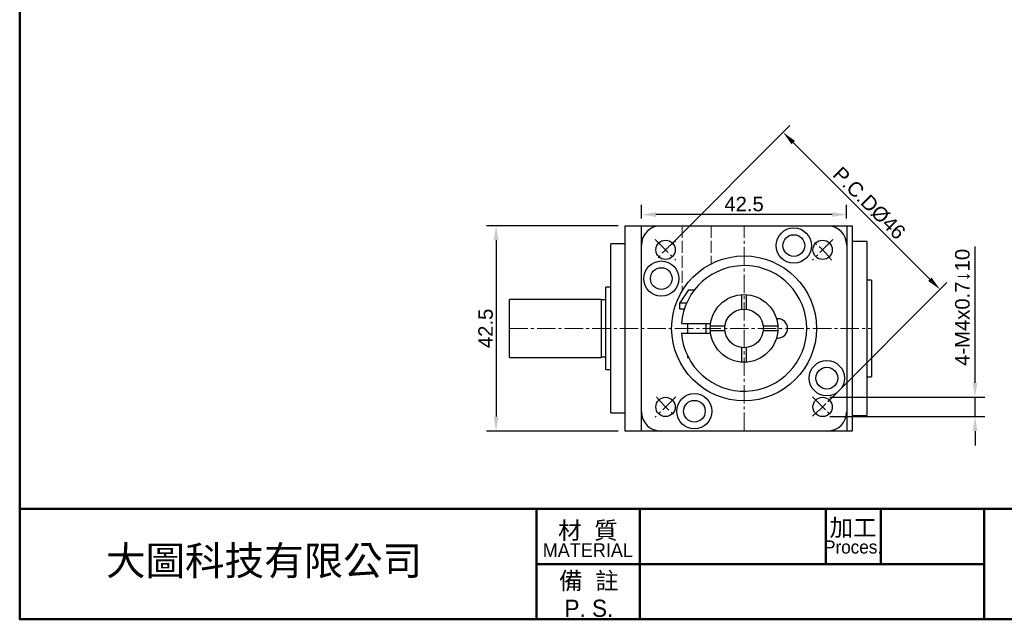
# Model space of a CAD drawing. Header units: millimetres. Extents: x 2723 to 3130, y 721 to 1006.
# Tile 1 of 8: x 2723 to 2927, y 721 to 845. Entities that reach past the tile are written whole.
import ezdxf

# ---------------------------------------------------------------- set-up
doc = ezdxf.new("R2010")
doc.units = ezdxf.units.MM
doc.linetypes.add('CENTER2', pattern=[28.575, 19.05, -3.175, 3.175, -3.175])
doc.linetypes.add('DASHED', pattern=[0.2068, 0.1655, -0.0413])
for name, color, linetype, lineweight in [('中心線', 6, 'CENTER2', 5), ('剖面線', 2, 'DASHED', 5), ('圖框', 7, 'Continuous', 50), ('標註', 4, 'Continuous', 13)]:
    doc.layers.add(name, color=color, linetype=linetype, lineweight=lineweight)
doc.layers.add('產品', color=7, linetype='Continuous')
doc.styles.get("Standard").update_dxf_attribs({"font": 'arial.ttf'})
doc.styles.add('預設-ISO', font='arial.ttf')
doc.dimstyles.new('yuetai', dxfattribs={"dimtxt": 3, "dimasz": 3, "dimexe": 2, "dimexo": 1.5, "dimtad": 1, "dimdsep": 46, "dimtxsty": 'Standard', "dimcen": 0, "dimadec": 0, "dimazin": 0, "dimtfac": 1, "dimtmove": 0, "dimatfit": 3, "dimfxl": 1, "dimarcsym": 0})

# ---------------------------------------------------------------- blocks, each defined once
blk = doc.blocks.new('標題欄框 下標註')
at = {"layer": '圖框'}
for p, q in [((2.28, 73.91), (2.28, 89.91)), ((77.28, 89.91), (77.28, 73.91)), ((92.28, 89.91), (92.28, 73.91)), ((119.28, 89.91), (119.28, 81.91)), ((127.28, 89.91), (127.28, 81.91)), ((142.28, 89.91), (142.28, 73.91)), ((77.28, 81.91), (142.28, 81.91))]:
    blk.add_line(p, q, dxfattribs=at)
for points in [[(2.28, 89.91), (287.28, 89.91), (287.28, 273.91), (2.28, 273.91)], [(287.28, 89.91), (2.28, 89.91), (2.28, 73.91), (287.28, 73.91)]]:
    blk.add_lwpolyline(points, close=True, dxfattribs=at)
at = {"layer": '圖框', "color": 7, "attachment_point": 5, "style": '預設-ISO'}
for s, insert, char_height, width, line_spacing_factor in [('{\\fPMingLiU|b0|i0|c136|p18;\\H0.71429x;加工\\P\\fPMingLiU|b0|i0|c0|p18;\\H0.76x;Proces.}', (123.25, 85.94), 3.5, 7.8869, 0.74878), ('\\f新細明體|b0|i0;\\H2.5000;材  質\\P\\f新細明體|b0|i0;\\H2.0000;MATERIAL', (84.75, 85.5), 3.5, 14.9029, 0.74878), ('\\f新細明體|b0|i0;\\H2.5000;備  註\\PP. S.', (84.9, 77.49), 2.5, 15.0412, 0.958537)]:
    blk.add_mtext(s, dxfattribs=dict(at, insert=insert, char_height=char_height, width=width, line_spacing_factor=line_spacing_factor))
blk = doc.blocks.new('*D25')
at = {"layer": 'Defpoints', "color": 0, "transparency": 16777216}
for p in [(2881.31, 821.65), (2856.98, 797.32), (2889.51, 764.8)]:
    blk.add_point(p, dxfattribs=at)
at = {"layer": '標註', "color": 0, "lineweight": -2, "transparency": 16777216}
for p, q in [((2858.04, 798.38), (2882.72, 823.06)), ((2911.71, 791.24), (2883.43, 819.53)), ((2890.57, 765.86), (2915.25, 790.54))]:
    blk.add_line(p, q, dxfattribs=at)
at = {"layer": '標註', "color": 0, "transparency": 16777216}
for points in [[(2883.78, 819.88), (2883.07, 819.17), (2881.31, 821.65)], [(2912.07, 791.6), (2911.36, 790.89), (2913.83, 789.12)]]:
    blk.add_solid(points, dxfattribs=at)
at = {"layer": '標註', "color": 0, "transparency": 16777216, "insert": (2899.15, 806.97), "char_height": 3, "attachment_point": 5, "rotation": 315}
blk.add_mtext('P.C.DØ46', dxfattribs=at)
blk = doc.blocks.new('*D31')
at = {"layer": 'Defpoints', "color": 0, "transparency": 16777216}
for p in [(2889.51, 766.8), (2921.08, 766.8), (2889.51, 762.8)]:
    blk.add_point(p, dxfattribs=at)
at = {"layer": '標註', "color": 0, "lineweight": -2, "transparency": 16777216}
for p, q in [((2921.08, 769.8), (2921.08, 798.02)), ((2891.01, 766.8), (2923.08, 766.8)), ((2921.08, 762.8), (2921.08, 766.8)), ((2891.01, 762.8), (2923.08, 762.8)), ((2921.08, 759.8), (2921.08, 756.8))]:
    blk.add_line(p, q, dxfattribs=at)
at = {"layer": '標註', "color": 0, "transparency": 16777216}
for points in [[(2920.58, 769.8), (2921.58, 769.8), (2921.08, 766.8)], [(2920.58, 759.8), (2921.58, 759.8), (2921.08, 762.8)]]:
    blk.add_solid(points, dxfattribs=at)
at = {"layer": '標註', "color": 0, "transparency": 16777216, "insert": (2918.51, 785.41), "char_height": 3, "attachment_point": 5, "rotation": 90}
blk.add_mtext('4-M4x0.7↓10', dxfattribs=at)
blk = doc.blocks.new('*D46')
at = {"layer": 'Defpoints', "color": 0, "transparency": 16777216}
for p in [(2851.99, 804.62), (2851.99, 802.31), (2894.49, 802.31)]:
    blk.add_point(p, dxfattribs=at)
at = {"layer": '標註', "color": 0, "lineweight": -2, "transparency": 16777216}
for p, q in [((2851.99, 803.81), (2851.99, 806.62)), ((2894.49, 803.81), (2894.49, 806.62)), ((2891.49, 804.62), (2854.99, 804.62))]:
    blk.add_line(p, q, dxfattribs=at)
at = {"layer": '標註', "color": 0, "transparency": 16777216}
for points in [[(2854.99, 805.12), (2854.99, 804.12), (2851.99, 804.62)], [(2891.49, 805.12), (2891.49, 804.12), (2894.49, 804.62)]]:
    blk.add_solid(points, dxfattribs=at)
at = {"layer": '標註', "color": 0, "transparency": 16777216, "insert": (2873.24, 806.78), "char_height": 3, "attachment_point": 5}
blk.add_mtext('42.5', dxfattribs=at)
blk = doc.blocks.new('*D47')
at = {"layer": 'Defpoints', "color": 0, "transparency": 16777216}
for p in [(2848.64, 802.31), (2821.88, 759.81), (2848.64, 759.81)]:
    blk.add_point(p, dxfattribs=at)
at = {"layer": '標註', "color": 0, "lineweight": -2, "transparency": 16777216}
for p, q in [((2847.14, 802.31), (2819.88, 802.31)), ((2821.88, 799.31), (2821.88, 762.81)), ((2847.14, 759.81), (2819.88, 759.81))]:
    blk.add_line(p, q, dxfattribs=at)
at = {"layer": '標註', "color": 0, "transparency": 16777216}
for points in [[(2821.38, 799.31), (2822.38, 799.31), (2821.88, 802.31)], [(2821.38, 762.81), (2822.38, 762.81), (2821.88, 759.81)]]:
    blk.add_solid(points, dxfattribs=at)
at = {"layer": '標註', "color": 0, "transparency": 16777216, "insert": (2819.72, 781.06), "char_height": 3, "attachment_point": 5, "rotation": 90}
blk.add_mtext('42.5', dxfattribs=at)

msp = doc.modelspace()

# ---------------------------------------------------------------- linework, layer by layer
at = {"layer": '中心線', "ltscale": 0.2}
for p, q in [((2873.244, 759.809), (2873.244, 802.309)), ((2854.86, 799.444), (2859.102, 795.201)), ((2891.629, 799.444), (2887.387, 795.201)), ((2824.644, 781.059), (2899.644, 781.059)), ((2859.102, 766.917), (2854.86, 762.674)), ((2887.387, 766.917), (2891.629, 762.674))]:
    msp.add_line(p, q, dxfattribs=at)
for start, end in [(127.94287, 142.05713), (37.94287, 52.05713), (217.94287, 232.05713), (307.94287, 322.05713)]:
    msp.add_arc((2873.244, 781.059), 23, start, end, dxfattribs=at)
at = {"layer": '剖面線', "ltscale": 15}
for p, q in [((2860.444, 802.309), (2860.444, 788.88)), ((2866.444, 802.309), (2866.444, 794.429))]:
    msp.add_line(p, q, dxfattribs=at)
at = {"layer": '產品'}
for p, q in [((2848.644, 802.309), (2895.644, 802.309)), ((2848.644, 759.809), (2848.644, 802.309)), ((2851.994, 759.809), (2851.994, 802.309)), ((2894.494, 802.309), (2894.494, 759.809)), ((2895.644, 802.309), (2895.644, 759.809)), ((2848.644, 798.559), (2845.644, 798.559)), ((2845.644, 763.559), (2845.644, 798.559)), ((2898.644, 799.059), (2895.644, 799.059)), ((2898.644, 799.059), (2898.644, 763.059)), ((2845.644, 789.559), (2844.644, 789.559)), ((2844.644, 772.559), (2844.644, 789.559)), ((2899.644, 791.059), (2898.644, 791.059)), ((2899.644, 791.059), (2899.644, 771.059)), ((2861.724, 789.059), (2859.944, 786.359)), ((2861.724, 789.059), (2862.997, 789.059)), ((2872.744, 788.041), (2872.744, 785.028)), ((2873.744, 785.028), (2873.744, 788.041)), ((2843.644, 787.059), (2824.644, 787.059)), ((2824.644, 775.059), (2824.644, 787.059)), ((2843.644, 787.059), (2843.644, 775.059)), ((2844.644, 786.959), (2843.644, 786.959)), ((2859.944, 785.059), (2859.944, 786.359)), ((2859.944, 786.359), (2861.374, 786.359)), ((2860.875, 785.059), (2859.944, 785.059)), ((2860.283, 782.059), (2866.316, 782.059)), ((2861.494, 782.059), (2861.494, 780.059)), ((2865.394, 780.059), (2865.394, 782.059)), ((2866.262, 781.559), (2869.276, 781.559)), ((2877.213, 781.559), (2880.226, 781.559)), ((2860.283, 780.059), (2866.316, 780.059)), ((2869.276, 780.559), (2866.262, 780.559)), ((2880.226, 780.559), (2877.213, 780.559)), ((2872.744, 777.091), (2872.744, 774.077)), ((2873.744, 774.077), (2873.744, 777.091)), ((2824.644, 775.059), (2843.644, 775.059)), ((2843.644, 775.159), (2844.644, 775.159)), ((2861.494, 775.484), (2861.494, 775.059)), ((2861.494, 775.059), (2861.712, 775.059)), ((2844.644, 772.559), (2845.644, 772.559)), ((2898.644, 771.059), (2899.644, 771.059)), ((2845.644, 763.559), (2848.644, 763.559)), ((2895.644, 763.059), (2898.644, 763.059)), ((2895.644, 759.809), (2848.644, 759.809))]:
    msp.add_line(p, q, dxfattribs=at)
for centre, radius in [((2883.545, 798.203), 3.65), ((2883.545, 798.203), 2.25), ((2856.981, 797.323), 2), ((2889.508, 797.323), 2), ((2873.244, 781.059), 15), ((2856.101, 791.36), 3.65), ((2856.101, 791.36), 2.25), ((2873.244, 781.059), 7), ((2873.244, 781.059), 4), ((2890.388, 770.758), 3.65), ((2890.388, 770.758), 2.25), ((2862.944, 763.916), 3.65), ((2856.981, 764.796), 2), ((2862.944, 763.916), 2.25), ((2889.508, 764.796), 2)]:
    msp.add_circle(centre, radius, dxfattribs=at)
for centre, radius, start, end in [((2855.994, 798.309), 4, 90, 180), ((2890.494, 798.309), 4, 0, 90), ((2873.244, 781.059), 13, 184.41173, 175.58827), ((2880.244, 781.059), 2, 270.59343, 89.40657), ((2855.994, 763.809), 4, 180, 270), ((2890.494, 763.809), 4, 270, 0)]:
    msp.add_arc(centre, radius, start, end, dxfattribs=at)
for points, knots in [([(2879.959, 783.039), (2879.962, 783.039), (2879.968, 783.04), (2880.019, 783.047), (2880.094, 783.054), (2880.181, 783.059), (2880.24, 783.059), (2880.265, 783.059)], [0, 0, 0, 0, 0.20970553, 0.41940548, 0.62929545, 0.84078777, 1, 1, 1, 1]), ([(2880.265, 779.059), (2880.23, 779.059), (2880.16, 779.06), (2880.067, 779.067), (2879.998, 779.074), (2879.963, 779.079), (2879.96, 779.079), (2879.959, 779.08)], [0, 0, 0, 0, 0.2204909, 0.4412375, 0.6560137, 0.8668383, 1, 1, 1, 1])]:
    msp.add_open_spline(points, degree=3, knots=knots, dxfattribs=at)

# ---------------------------------------------------------------- block references
at = {"layer": '圖框', "xscale": 1.426940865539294, "yscale": 1.426940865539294, "zscale": 1.426940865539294}
msp.add_blockref('標題欄框 下標註', (2719.95, 615.38), dxfattribs=at)

# ---------------------------------------------------------------- texts
at = {"layer": '產品', "insert": (2741.088, 735.988), "char_height": 6, "attachment_point": 1}
msp.add_mtext_dynamic_manual_height_columns('{\\fPMingLiU|b0|i0|c136|p18;大圖科技有限公司}', width=83.51228, gutter_width=12.5, heights=[14.144], dxfattribs=at)

# ---------------------------------------------------------------- dimensions: what is measured, and where the dimension line sits
at = {"layer": '標註'}
dim = msp.add_aligned_dim(p1=(2889.508, 764.796), p2=(2856.981, 797.323), distance=-34.401, text='P.C.DØ<>', dimstyle='yuetai', dxfattribs=at)
dim.commit()
dim.dimension.update_dxf_attribs({"geometry": '*D25', "text_midpoint": (2899.154, 806.969)})
dim = msp.add_linear_dim(base=(2851.994, 804.625), p1=(2894.494, 802.309), p2=(2851.994, 802.309), dimstyle='yuetai', dxfattribs=at)
dim.commit()
dim.dimension.update_dxf_attribs({"geometry": '*D46', "text_midpoint": (2873.244, 806.781)})
dim = msp.add_linear_dim(base=(2821.879, 759.809), p1=(2848.644, 802.309), p2=(2848.644, 759.809), angle=90, dimstyle='yuetai', dxfattribs=at)
dim.commit()
dim.dimension.update_dxf_attribs({"geometry": '*D47', "text_midpoint": (2819.722, 781.059)})
dim = msp.add_linear_dim(base=(2921.076, 766.796), p1=(2889.508, 762.796), p2=(2889.508, 766.796), angle=270, text='4-M<>x0.7↓10', dimstyle='yuetai', dxfattribs=at)
dim.commit()
dim.dimension.update_dxf_attribs({"geometry": '*D31', "text_midpoint": (2918.506, 785.407)})

doc.saveas('drawing.dxf')
